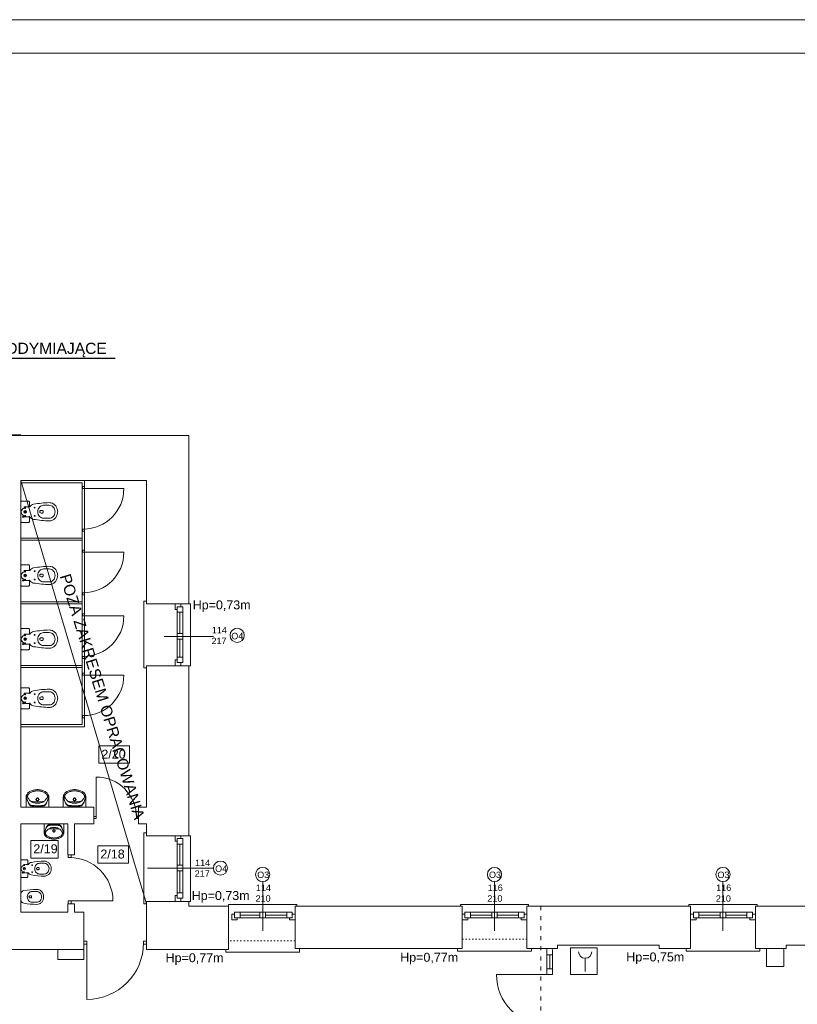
# Model space of a CAD drawing. Header units: centimetres. Extents: x 74437 to 92332, y -37016 to -3432.
# Tile 49 of 68: x 78705 to 80097, y -13359 to -11596. Entities that reach past the tile are written whole.
import ezdxf

# ---------------------------------------------------------------- set-up
doc = ezdxf.new("R2010")
doc.units = ezdxf.units.CM
doc.header["$LTSCALE"] = 0.02
doc.linetypes.add('ACAD_ISO03W100', pattern=[30, 12, -18])
doc.linetypes.add('HIDDEN', pattern=[9.525, 6.35, -3.175])
doc.layers.get('0').update_dxf_attribs({"color": 8, "lineweight": 13})
doc.layers.add('_pk_opis legenda', color=7, linetype='Continuous')
for name, color, linetype, lineweight in [('_pk_tabelka', 7, 'Continuous', 15), ('ei30', 8, 'Continuous', 13), ('Linia SSP', 7, 'Continuous', 35), ('LINIE PRZEKROJOWE', 8, 'Continuous', 13), ('OPISY', 8, 'Continuous', 13), ('stolarka', 8, 'Continuous', 13), ('STREFY POZ', 8, 'Continuous', 13), ('WIDOK', 8, 'Continuous', 13), ('WYPOSAZENIE', 8, 'Continuous', 13)]:
    doc.layers.add(name, color=color, linetype=linetype, lineweight=lineweight)
doc.styles.get("Standard").update_dxf_attribs({"font": 'arial.ttf', "height": 12})

# ---------------------------------------------------------------- blocks, each defined once
blk = doc.blocks.new('*U3')
at = {"layer": 'stolarka', "transparency": 33554684}
blk.add_lwpolyline([(5, 0), (5, 95)], dxfattribs=at)
for points in [[(0, 2.5), (0, -2.5), (5, -2.5), (5, 2.5)], [(100, -2.5), (105, -2.5), (105, 2.5), (100, 2.5)]]:
    blk.add_lwpolyline(points, close=True, dxfattribs=at)
blk.add_arc((5, 0), 95, 0, 90, dxfattribs=at)
blk = doc.blocks.new('*U6')
at = {"layer": 'stolarka', "transparency": 33554684}
blk.add_lwpolyline([(5, 0), (5, 75)], dxfattribs=at)
for points in [[(0, 2.5), (0, -2.5), (5, -2.5), (5, 2.5)], [(80, -2.5), (85, -2.5), (85, 2.5), (80, 2.5)]]:
    blk.add_lwpolyline(points, close=True, dxfattribs=at)
blk.add_arc((5, 0), 75, 0, 90, dxfattribs=at)

msp = doc.modelspace()

# ---------------------------------------------------------------- linework, layer by layer
for points in [[(78707, -12421.2), (78821, -12421.2), (78821, -12862.2), (78707, -12862.2)], [(78707, -12425.2), (78817, -12425.2), (78817, -12858.2), (78707, -12858.2)], [(78707, -12524.2), (78817, -12524.2)], [(78707, -12528.2), (78817, -12528.2)], [(78707, -12638.2), (78817, -12638.2)], [(78932, -12642.2), (78932, -12637.2), (78927, -12637.2), (78927, -12756.6), (78927, -12756.6), (78932, -12756.6)], [(78707, -12642.2), (78817, -12642.2)], [(79008, -12642.2), (79011, -12642.2), (79011, -12753.2), (79008, -12753.2)], [(78707, -12752.2), (78817, -12752.2)], [(78707, -12756.2), (78817, -12756.2)], [(78932, -13057.2), (78932, -13052.2), (78927, -13052.2), (78927, -13179.2), (78927, -13178.9), (78932, -13178.9)], [(79008, -13057.2), (79011, -13057.2), (79011, -13175.2), (79008, -13175.2)], [(79079, -13183.2), (79079, -13180.2), (79201, -13180.2), (79201, -13183.2)], [(79494, -13183.2), (79494, -13180.2), (79616, -13180.2), (79616, -13183.2)], [(79903, -13183.2), (79903, -13180.2), (80025, -13180.2), (80025, -13183.2)], [(79079, -13260.8), (79074, -13260.8), (79074, -13265.8), (79201, -13265.8), (79206, -13265.8), (79206, -13259.2)], [(79494, -13259.2), (79489, -13259.2), (79489, -13264.2), (79616, -13264.2), (79621, -13264.2), (79621, -13259.2)], [(79658.8, -13260.8), (79658.8, -13270.8), (79648.8, -13270.8), (79648.8, -13259.2), (79658.8, -13259.2)], [(79648.8, -13260.8), (79648.8, -13305.6)], [(79653.8, -13270.8), (79653.8, -13295.6)], [(79658.8, -13260.8), (79658.8, -13305.6)], [(79903, -13259.2), (79898, -13259.2), (79898, -13264.2), (80025, -13264.2), (80030, -13264.2), (80030, -13259.2)], [(79658.8, -13295.6), (79658.8, -13305.6), (79648.8, -13305.6), (79648.8, -13295.6), (79658.8, -13295.6)]]:
    msp.add_lwpolyline(points)
for points in [[(78820, -13260.8), (78820, -13278.8), (78773, -13278.8), (78773, -13260.8)], [(80041.8, -13259.2), (80072.9, -13259.2), (80072.9, -13291.1), (80041.8, -13291.1)]]:
    msp.add_lwpolyline(points, close=True)
msp.add_lwpolyline([(79648.8, -13305.6), (79558.8, -13305.6, 0.422707), (79648.9, -13395.6, 1)], format="xyb")
at = {"layer": '_pk_opis legenda'}
msp.add_line((78553.3, -12202.3), (78875.8, -12202.3), dxfattribs=at)
at = {"layer": '_pk_opis legenda', "lineweight": 9}
msp.add_line((78707, -12421.2), (78932, -13178.9), dxfattribs=at)
at = {"layer": '_pk_tabelka', "color": 7, "ltscale": 3}
for p, q in [((82863.7, -11596), (74453.7, -11596)), ((82803.7, -11656), (74703.7, -11656))]:
    msp.add_line(p, q, dxfattribs=at)
at = {"layer": 'Linia SSP', "lineweight": 5}
msp.add_line((79717.4, -13276.7), (79717.4, -13300.1), dxfattribs=at)
msp.add_lwpolyline([(79691.3, -13258.2), (79739, -13258.2), (79739, -13305.9), (79691.3, -13305.9)], close=True, dxfattribs=at)
msp.add_arc((79717.4, -13265), 11.7, 180, 0, dxfattribs=at)
at = {"layer": 'LINIE PRZEKROJOWE'}
for points in [[(78540, -12340.8), (79008, -12340.8), (79008, -12642.2)], [(78570, -12339.2), (78707, -12339.2), (78707, -12339.2)], [(78932, -12421.2), (78707, -12421.2), (78707, -13006.2)], [(78932, -12642.2), (78932, -12421.2)], [(79008, -12416.8), (79008, -12642.2)], [(78932, -12642.2), (79008, -12642.2)], [(78932, -13006.2), (78932, -12753.2), (79008, -12753.2)], [(79008, -12753.2), (79008, -13057.2)], [(79008, -12753.2), (79008, -13057.2)], [(78838, -13006.2), (78828, -13006.2), (78707, -13006.2)], [(78707, -13006.2), (78838, -13006.2), (78838, -13036.2)], [(78932, -13006.2), (78918, -13006.2)], [(78932, -13006.2), (78918, -13006.2), (78918, -13036.2)], [(78791, -13036.2), (78707, -13036.2)], [(78707, -13036.2), (78707, -13194.2)], [(78791, -13091.2), (78791, -13036.2)], [(78803, -13091.2), (78803, -13036.2)], [(78838, -13036.2), (78828, -13036.2), (78803, -13036.2)], [(78932, -13036.2), (78918, -13036.2)], [(78932, -13057.2), (78932, -13036.2)], [(78932, -13036.2), (78932, -13057.2), (79008, -13057.2)], [(78791, -13091.2), (78803, -13091.2)], [(78791, -13194.2), (78791, -13179.2)], [(78803, -13194.2), (78803, -13179.2), (78791, -13179.2)], [(78803, -13194.2), (78803, -13179.2)], [(78932, -13175.2), (79008, -13175.2)], [(78932, -13184.8), (78932, -13175.3)], [(78932, -13260.8), (79079, -13260.8), (79079, -13183.2)], [(78932, -13260.8), (78932, -13184.8)], [(79008, -13175.2), (79008, -13183.2)], [(79008, -13175.2), (79008, -13183.2)], [(79008, -13183.2), (79079, -13183.2)], [(79198, -13259.2), (79198, -13183.2)], [(79198, -13259.2), (79497, -13259.2), (79497, -13183.2)], [(79198, -13183.2), (79497, -13183.2)], [(79613, -13259.2), (79613, -13183.2)], [(79613, -13183.2), (79906, -13183.2)], [(79850, -13253.2), (79850, -13259.2), (79906, -13259.2), (79906, -13183.2)], [(80022, -13259.2), (80022, -13183.2)], [(80022, -13183.2), (80319, -13183.2)], [(78306, -13260.8), (78820, -13260.8), (78820, -13194.2)], [(78791, -13194.2), (78707, -13194.2)], [(78717, -13194.2), (78791, -13194.2)], [(78820, -13194.2), (78803, -13194.2)], [(78803, -13194.2), (78820, -13194.2)], [(79613, -13259.2), (79668, -13259.2), (79668, -13253.2), (79850, -13253.2), (79850, -13259.2)], [(80022, -13259.2), (80077, -13259.2), (80077, -13253.2), (80260, -13253.2), (80260, -13253.2)]]:
    msp.add_lwpolyline(points, dxfattribs=at)
at = {"layer": 'OPISY'}
for points in [[(79051.7, -12700.2), (78963.6, -12700.2)], [(79051.7, -13115.2), (78933.7, -13115.2)], [(79140, -13139.4), (79140, -13227.5)], [(79555, -13139.4), (79555, -13227.5)], [(79964, -13139.4), (79964, -13227.5)]]:
    msp.add_lwpolyline(points, dxfattribs=at)
for points in [[(78846.8, -12896.3), (78901.8, -12896.3), (78901.8, -12927.6), (78846.8, -12927.6)], [(78725, -13065.9), (78773.6, -13065.9), (78773.6, -13097.2), (78725, -13097.2)], [(78845, -13075.2), (78900, -13075.2), (78900, -13106.5), (78845, -13106.5)]]:
    msp.add_lwpolyline(points, close=True, dxfattribs=at)
for centre in [(79094.4, -12698.5), (79064.4, -13115.2), (79140, -13126.7), (79555, -13126.7), (79964, -13126.7)]:
    msp.add_circle(centre, 12.7, dxfattribs=at)
at = {"layer": 'stolarka'}
for points in [[(78987, -12652.2), (78983.3, -12652.2), (78983.3, -12642.2), (78993.3, -12642.2), (78993.3, -12647.2)], [(78987, -12647.2), (78987, -12747.2)], [(78992, -12657.2), (78992, -12695.2)], [(78997, -12647.2), (78997, -12747.2)], [(78992, -12705.2), (78992, -12737.2)], [(78993.3, -12747.2), (78993.3, -12753.2), (78983.3, -12753.2), (78983.3, -12742.2), (78987, -12742.2)], [(78987, -13067.2), (78983.3, -13067.2), (78983.3, -13057.2), (78993.3, -13057.2), (78993.3, -13062.2)], [(78987, -13062.2), (78987, -13166.2)], [(78997, -13062.2), (78997, -13166.2)], [(78992, -13072.2), (78992, -13110.2)], [(78992, -13120.2), (78992, -13159.2)], [(78993.3, -13169.2), (78993.3, -13175.2), (78983.3, -13175.2), (78983.3, -13164.2), (78987, -13164.2)], [(79094.5, -13204.2), (79094.5, -13207.8), (79084.5, -13207.8), (79084.5, -13197.8), (79089.5, -13197.8)], [(79089.5, -13194.2), (79191, -13194.2)], [(79089.5, -13204.2), (79193, -13204.2)], [(79099.5, -13199.2), (79135, -13199.2)], [(79145, -13199.2), (79183, -13199.2)], [(79193, -13197.8), (79198, -13197.8), (79198, -13207.8), (79188, -13207.8), (79188, -13204.2)], [(79507, -13204.2), (79507, -13207.8), (79497, -13207.8), (79497, -13197.8), (79502, -13197.8)], [(79502, -13194.2), (79606, -13194.2)], [(79502, -13204.2), (79608, -13204.2)], [(79512, -13199.2), (79550, -13199.2)], [(79560, -13199.2), (79598, -13199.2)], [(79608, -13197.8), (79613, -13197.8), (79613, -13207.8), (79603, -13207.8), (79603, -13204.2)], [(79916, -13204.2), (79916, -13207.8), (79906, -13207.8), (79906, -13197.8), (79911, -13197.8)], [(79911, -13194.2), (80015, -13194.2)], [(79911, -13204.2), (80017, -13204.2)], [(79921, -13199.2), (79959, -13199.2)], [(79969, -13199.2), (80007, -13199.2)], [(80017, -13197.8), (80022, -13197.8), (80022, -13207.8), (80012, -13207.8), (80012, -13204.2)]]:
    msp.add_lwpolyline(points, dxfattribs=at)
for points in [[(78997, -12647.2), (78997, -12657.2), (78987, -12657.2), (78987, -12647.2)], [(78997, -12695.2), (78997, -12705.2), (78987, -12705.2), (78987, -12695.2)], [(78997, -12737.2), (78997, -12747.2), (78987, -12747.2), (78987, -12737.2)], [(78997, -13062.2), (78997, -13072.2), (78987, -13072.2), (78987, -13062.2)], [(78997, -13110.2), (78997, -13120.2), (78987, -13120.2), (78987, -13110.2)], [(78997, -13159.2), (78997, -13169.2), (78987, -13169.2), (78987, -13159.2)], [(79089.5, -13194.2), (79099.5, -13194.2), (79099.5, -13204.2), (79089.5, -13204.2)], [(79135, -13194.2), (79145, -13194.2), (79145, -13204.2), (79135, -13204.2)], [(79183, -13194.2), (79193, -13194.2), (79193, -13204.2), (79183, -13204.2)], [(79502, -13194.2), (79512, -13194.2), (79512, -13204.2), (79502, -13204.2)], [(79550, -13194.2), (79560, -13194.2), (79560, -13204.2), (79550, -13204.2)], [(79598, -13194.2), (79608, -13194.2), (79608, -13204.2), (79598, -13204.2)], [(79911, -13194.2), (79921, -13194.2), (79921, -13204.2), (79911, -13204.2)], [(79959, -13194.2), (79969, -13194.2), (79969, -13204.2), (79959, -13204.2)], [(80007, -13194.2), (80017, -13194.2), (80017, -13204.2), (80007, -13204.2)]]:
    msp.add_lwpolyline(points, close=True, dxfattribs=at)
at = {"layer": 'STREFY POZ', "linetype": 'ACAD_ISO03W100', "ltscale": 30}
msp.add_lwpolyline([(79637.8, -13183.2), (79637.8, -13526.1), (79965.5, -13526.1), (79965.5, -14305.3)], dxfattribs=at)
at = {"layer": 'WIDOK'}
for p, q in [((78713.1, -12469), (78713.1, -12470.4)), ((78722.4, -12468.1), (78714, -12468.1)), ((78743.3, -12474.8), (78745.8, -12474.8)), ((78743.3, -12479.5), (78745.8, -12479.5)), ((78746.8, -12475.7), (78746.8, -12477.1)), ((78746.8, -12478.6), (78746.8, -12477.1)), ((78758, -12465.4), (78747.7, -12465.4)), ((78713.1, -12484.4), (78713.1, -12485.3)), ((78722.4, -12486.2), (78714, -12486.2)), ((78758, -12488.8), (78747.7, -12488.8)), ((78713.1, -12583), (78713.1, -12584.4)), ((78722.4, -12582.1), (78714, -12582.1)), ((78758, -12579.4), (78747.7, -12579.4)), ((78713.1, -12598.4), (78713.1, -12599.3)), ((78722.4, -12600.2), (78714, -12600.2)), ((78743.3, -12588.8), (78745.8, -12588.8)), ((78743.3, -12593.5), (78745.8, -12593.5)), ((78746.8, -12589.7), (78746.8, -12591.1)), ((78746.8, -12592.6), (78746.8, -12591.1)), ((78758, -12602.8), (78747.7, -12602.8)), ((78758, -12693.4), (78747.7, -12693.4)), ((78713.1, -12697), (78713.1, -12698.4)), ((78722.4, -12696.1), (78714, -12696.1)), ((78743.3, -12702.8), (78745.8, -12702.8)), ((78743.3, -12707.5), (78745.8, -12707.5)), ((78746.8, -12703.7), (78746.8, -12705.1)), ((78746.8, -12706.6), (78746.8, -12705.1)), ((78713.1, -12712.4), (78713.1, -12713.3)), ((78722.4, -12714.2), (78714, -12714.2)), ((78758, -12716.8), (78747.7, -12716.8)), ((78758, -12799.4), (78747.7, -12799.4)), ((78713.1, -12803), (78713.1, -12804.4)), ((78722.4, -12802.1), (78714, -12802.1)), ((78743.3, -12808.8), (78745.8, -12808.8)), ((78743.3, -12813.5), (78745.8, -12813.5)), ((78746.8, -12809.7), (78746.8, -12811.1)), ((78746.8, -12812.6), (78746.8, -12811.1)), ((78713.1, -12818.4), (78713.1, -12819.3)), ((78722.4, -12820.2), (78714, -12820.2)), ((78758, -12822.8), (78747.7, -12822.8)), ((78716.6, -13006.2), (78716.6, -12988.6)), ((78733.4, -12992.1), (78735.6, -12992.1)), ((78736.8, -12990.8), (78736.8, -12988.6)), ((78736.8, -12995.6), (78736.8, -12993.4)), ((78738.1, -12992.1), (78740.2, -12992.1)), ((78757.1, -13006.2), (78757.1, -12988.6)), ((78783, -13006.2), (78783, -12988.6)), ((78799.9, -12992.1), (78802, -12992.1)), ((78803.3, -12990.8), (78803.3, -12988.6)), ((78803.3, -12995.6), (78803.3, -12993.4)), ((78804.5, -12992.1), (78806.7, -12992.1)), ((78823.5, -13006.2), (78823.5, -12988.6)), ((78748.9, -13036.2), (78748.9, -13051.3)), ((78766.4, -13045.3), (78766.4, -13047.2)), ((78783.9, -13036.2), (78783.9, -13051.3)), ((78765.3, -13048.3), (78763.4, -13048.3)), ((78766.4, -13049.4), (78766.4, -13051.3)), ((78769.3, -13048.3), (78767.5, -13048.3)), ((78736.9, -13114.3), (78739, -13114.3)), ((78739.8, -13115), (78739.8, -13116.2)), ((78739.8, -13117.4), (78739.8, -13116.2)), ((78749.1, -13106.6), (78740.6, -13106.6)), ((78736.9, -13118.1), (78739, -13118.1)), ((78749.1, -13125.9), (78740.6, -13125.9)), ((78723.4, -13164.8), (78725.6, -13164.8)), ((78723.5, -13168.7), (78725.6, -13168.7)), ((78726.3, -13165.6), (78726.3, -13166.8)), ((78726.3, -13167.9), (78726.3, -13166.8)), ((78735.6, -13157.1), (78727.1, -13157.1)), ((78735.6, -13176.4), (78727.1, -13176.4))]:
    msp.add_line(p, q, dxfattribs=at)
at = {"layer": 'WIDOK', "linetype": 'HIDDEN'}
for p, q in [((78712, -13109.5), (78712, -13110.6)), ((78719.7, -13108.7), (78712.8, -13108.7)), ((78712, -13122.2), (78712, -13122.9)), ((78719.7, -13123.7), (78712.8, -13123.7))]:
    msp.add_line(p, q, dxfattribs=at)
at = {"layer": 'WIDOK'}
for points in [[(78708.9, -12496.1, -0.414214), (78707, -12494.2), (78707, -12460.1, -0.414214), (78708.9, -12458.2), (78720.6, -12458.2, -0.414214), (78722.4, -12460.1), (78722.4, -12468.1, 0.787207), (78723.3, -12468.3, -0.243605), (78729.9, -12463.6, -0.036424), (78758, -12460.8, -0.106749), (78763.7, -12462, -0.101537), (78768.6, -12465.6, -0.094942), (78771.8, -12470.8, -0.090753), (78773, -12477.1, -0.090753), (78771.8, -12483.5, -0.094942), (78768.6, -12488.7, -0.101537), (78763.7, -12492.3, -0.106749), (78758, -12493.5, -0.036424), (78729.9, -12490.7, -0.243605), (78723.3, -12486, 0.787207), (78722.4, -12486.2), (78722.4, -12494.2, -0.414214), (78720.6, -12496.1)], [(78708.9, -12610.1, -0.414214), (78707, -12608.2), (78707, -12574.1, -0.414214), (78708.9, -12572.2), (78720.6, -12572.2, -0.414214), (78722.4, -12574.1), (78722.4, -12582.1, 0.787207), (78723.3, -12582.3, -0.243605), (78729.9, -12577.6, -0.036424), (78758, -12574.8, -0.106749), (78763.7, -12576, -0.101537), (78768.6, -12579.6, -0.094942), (78771.8, -12584.8, -0.090753), (78773, -12591.1, -0.090753), (78771.8, -12597.5, -0.094942), (78768.6, -12602.7, -0.101537), (78763.7, -12606.3, -0.106749), (78758, -12607.5, -0.036424), (78729.9, -12604.7, -0.243605), (78723.3, -12600, 0.787207), (78722.4, -12600.2), (78722.4, -12608.2, -0.414214), (78720.6, -12610.1)], [(78708.9, -12724.1, -0.414214), (78707, -12722.2), (78707, -12688.1, -0.414214), (78708.9, -12686.2), (78720.6, -12686.2, -0.414214), (78722.4, -12688.1), (78722.4, -12696.1, 0.787207), (78723.3, -12696.3, -0.243605), (78729.9, -12691.6, -0.036424), (78758, -12688.8, -0.106749), (78763.7, -12690, -0.101537), (78768.6, -12693.6, -0.094942), (78771.8, -12698.8, -0.090753), (78773, -12705.1, -0.090753), (78771.8, -12711.5, -0.094942), (78768.6, -12716.7, -0.101537), (78763.7, -12720.3, -0.106749), (78758, -12721.5, -0.036424), (78729.9, -12718.7, -0.243605), (78723.3, -12714, 0.787207), (78722.4, -12714.2), (78722.4, -12722.2, -0.414214), (78720.6, -12724.1)], [(78708.9, -12830.1, -0.414214), (78707, -12828.2), (78707, -12794.1, -0.414214), (78708.9, -12792.2), (78720.6, -12792.2, -0.414214), (78722.4, -12794.1), (78722.4, -12802.1, 0.787207), (78723.3, -12802.3, -0.243605), (78729.9, -12797.6, -0.036424), (78758, -12794.8, -0.106749), (78763.7, -12796, -0.101537), (78768.6, -12799.6, -0.094942), (78771.8, -12804.8, -0.090753), (78773, -12811.1, -0.090753), (78771.8, -12817.5, -0.094942), (78768.6, -12822.7, -0.101537), (78763.7, -12826.3, -0.106749), (78758, -12827.5, -0.036424), (78729.9, -12824.7, -0.243605), (78723.3, -12820, 0.787207), (78722.4, -12820.2), (78722.4, -12828.2, -0.414214), (78720.6, -12830.1)], [(78708.5, -13131.8, -0.414214), (78707, -13130.3), (78707, -13102.1, -0.414214), (78708.5, -13100.6), (78718.2, -13100.6, -0.414214), (78719.7, -13102.1), (78719.7, -13108.7, 0.787207), (78720.4, -13108.9, -0.243605), (78725.9, -13105, -0.036424), (78749.1, -13102.7, -0.106749), (78753.7, -13103.7, -0.101537), (78757.8, -13106.7, -0.094942), (78760.5, -13111, -0.090753), (78761.4, -13116.2, -0.090753), (78760.5, -13121.4, -0.094942), (78757.8, -13125.8, -0.101537), (78753.7, -13128.7, -0.106749), (78749.1, -13129.7, -0.036424), (78725.9, -13127.4, -0.243605), (78720.4, -13123.5, 0.787207), (78719.7, -13123.7), (78719.7, -13130.3, -0.414214), (78718.2, -13131.8)]]:
    msp.add_lwpolyline(points, format="xyb", close=True, dxfattribs=at)
for points in [[(78747.7, -12488.8, -0.106749), (78744, -12488, -0.101537), (78740.6, -12485.6, -0.094942), (78738.3, -12481.8, -0.090753), (78737.4, -12477.1, -0.090753), (78738.3, -12472.5, -0.094942), (78740.6, -12468.7, -0.101537), (78744, -12466.3, -0.106749), (78747.7, -12465.4, -0.106749)], [(78758, -12488.8, 0.106749), (78761.7, -12488, 0.101537), (78765.1, -12485.6, 0.094942), (78767.4, -12481.8, 0.090753), (78768.3, -12477.1, 0.090753), (78767.4, -12472.5, 0.094942), (78765.1, -12468.7, 0.101537), (78761.7, -12466.3, 0.106749), (78758, -12465.4, 0.106749)], [(78747.7, -12602.8, -0.106749), (78744, -12602, -0.101537), (78740.6, -12599.6, -0.094942), (78738.3, -12595.8, -0.090753), (78737.4, -12591.1, -0.090753), (78738.3, -12586.5, -0.094942), (78740.6, -12582.7, -0.101537), (78744, -12580.3, -0.106749), (78747.7, -12579.4, -0.106749)], [(78758, -12602.8, 0.106749), (78761.7, -12602, 0.101537), (78765.1, -12599.6, 0.094942), (78767.4, -12595.8, 0.090753), (78768.3, -12591.1, 0.090753), (78767.4, -12586.5, 0.094942), (78765.1, -12582.7, 0.101537), (78761.7, -12580.3, 0.106749), (78758, -12579.4, 0.106749)], [(78747.7, -12716.8, -0.106749), (78744, -12716, -0.101537), (78740.6, -12713.6, -0.094942), (78738.3, -12709.8, -0.090753), (78737.4, -12705.1, -0.090753), (78738.3, -12700.5, -0.094942), (78740.6, -12696.7, -0.101537), (78744, -12694.3, -0.106749), (78747.7, -12693.4, -0.106749)], [(78758, -12716.8, 0.106749), (78761.7, -12716, 0.101537), (78765.1, -12713.6, 0.094942), (78767.4, -12709.8, 0.090753), (78768.3, -12705.1, 0.090753), (78767.4, -12700.5, 0.094942), (78765.1, -12696.7, 0.101537), (78761.7, -12694.3, 0.106749), (78758, -12693.4, 0.106749)], [(78747.7, -12822.8, -0.106749), (78744, -12822, -0.101537), (78740.6, -12819.6, -0.094942), (78738.3, -12815.8, -0.090753), (78737.4, -12811.1, -0.090753), (78738.3, -12806.5, -0.094942), (78740.6, -12802.7, -0.101537), (78744, -12800.3, -0.106749), (78747.7, -12799.4, -0.106749)], [(78758, -12822.8, 0.106749), (78761.7, -12822, 0.101537), (78765.1, -12819.6, 0.094942), (78767.4, -12815.8, 0.090753), (78768.3, -12811.1, 0.090753), (78767.4, -12806.5, 0.094942), (78765.1, -12802.7, 0.101537), (78761.7, -12800.3, 0.106749), (78758, -12799.4, 0.106749)], [(78740.6, -13125.9, -0.106749), (78737.5, -13125.2, -0.101537), (78734.7, -13123.2, -0.094942), (78732.8, -13120.1, -0.090753), (78732.1, -13116.2, -0.090753), (78732.8, -13112.3, -0.094942), (78734.7, -13109.3, -0.101537), (78737.5, -13107.2, -0.106749), (78740.6, -13106.6, -0.106749)], [(78749.1, -13125.9, 0.106749), (78752.1, -13125.2, 0.101537), (78754.9, -13123.2, 0.094942), (78756.8, -13120.1, 0.090753), (78757.6, -13116.2, 0.090753), (78756.8, -13112.3, 0.094942), (78754.9, -13109.3, 0.101537), (78752.1, -13107.2, 0.106749), (78749.1, -13106.6, 0.106749)], [(78707, -13159.5, -0.243605), (78712.4, -13155.6, -0.036424), (78735.6, -13153.3, -0.106749), (78740.3, -13154.3, -0.101537), (78744.3, -13157.2, -0.094942), (78747, -13161.5, -0.090753), (78747.9, -13166.8, -0.090753), (78747, -13172, -0.094942), (78744.3, -13176.3, -0.101537), (78740.3, -13179.3, -0.106749), (78735.6, -13180.3, -0.036424), (78712.4, -13178, -0.243605), (78707, -13174.1)], [(78727.1, -13176.4, -0.106749), (78724, -13175.8, -0.101537), (78721.2, -13173.7, -0.094942), (78719.3, -13170.6, -0.090753), (78718.6, -13166.8, -0.090753), (78719.3, -13162.9, -0.094942), (78721.2, -13159.8, -0.101537), (78724, -13157.8, -0.106749), (78727.1, -13157.1, -0.106749)], [(78735.6, -13176.4, 0.106749), (78738.7, -13175.8, 0.101537), (78741.5, -13173.7, 0.094942), (78743.4, -13170.6, 0.090753), (78744.1, -13166.8, 0.090753), (78743.4, -13162.9, 0.094942), (78741.5, -13159.8, 0.101537), (78738.7, -13157.8, 0.106749), (78735.6, -13157.1, 0.106749)]]:
    msp.add_lwpolyline(points, format="xyb", dxfattribs=at)
for points in [[(78735.4, -12974.7), (78733.8, -12974.9), (78732.2, -12975.1), (78730.7, -12975.4), (78729.1, -12975.8), (78727.6, -12976.3), (78726.1, -12976.8), (78724.6, -12977.4), (78723.1, -12978.1)], [(78735.4, -12974.7), (78738.2, -12974.7)], [(78750.5, -12978.1), (78749.1, -12977.4), (78747.6, -12976.8), (78746.1, -12976.3), (78744.6, -12975.8), (78743, -12975.4), (78741.4, -12975.1), (78739.8, -12974.9), (78738.2, -12974.7)], [(78801.9, -12974.7), (78800.3, -12974.9), (78798.7, -12975.1), (78797.1, -12975.4), (78795.6, -12975.8), (78794, -12976.3), (78792.5, -12976.8), (78791, -12977.4), (78789.6, -12978.1)], [(78801.9, -12974.7), (78804.7, -12974.7)], [(78817, -12978.1), (78815.5, -12977.4), (78814.1, -12976.8), (78812.6, -12976.3), (78811, -12975.8), (78809.5, -12975.4), (78807.9, -12975.1), (78806.3, -12974.9), (78804.7, -12974.7)], [(78720.4, -12979.9), (78719.5, -12980.7), (78718.7, -12981.7), (78718.1, -12982.7), (78717.5, -12983.8), (78717.1, -12984.9), (78716.8, -12986.1), (78716.6, -12987.4), (78716.6, -12988.6)], [(78717.6, -12985.9), (78717.7, -12988.2), (78717.9, -12990.4), (78718.4, -12992.7), (78719, -12994.9), (78719.9, -12997), (78720.9, -12999.1), (78722, -13001), (78723.4, -13002.8)], [(78717.6, -12985.9), (78717.7, -12988), (78718, -12990.2), (78718.4, -12992.3), (78719, -12994.3), (78719.9, -12996.3), (78720.9, -12998.2), (78722, -13000), (78723.3, -13001.7)], [(78721.2, -12982.4), (78720.7, -12982.9), (78720.2, -12983.4), (78719.8, -12984), (78719.5, -12984.7), (78719.3, -12985.4), (78719.1, -12986.1), (78719.1, -12986.8), (78719.1, -12987.5)], [(78719.1, -12987.5), (78719.6, -12988.8), (78720.3, -12990.1), (78721.1, -12991.3), (78721.9, -12992.5), (78722.8, -12993.5), (78723.8, -12994.5), (78724.9, -12995.4), (78726.1, -12996.3)], [(78723.1, -12978.1), (78722.8, -12978.3), (78722.4, -12978.5), (78722.1, -12978.7), (78721.7, -12979), (78721.4, -12979.2), (78721.1, -12979.4), (78720.7, -12979.7), (78720.4, -12979.9)], [(78731.3, -12977.6), (78729.9, -12977.9), (78728.5, -12978.3), (78727.2, -12978.8), (78725.9, -12979.3), (78724.7, -12980), (78723.4, -12980.7), (78722.3, -12981.5), (78721.2, -12982.4)], [(78742.4, -12977.6), (78741, -12977.3), (78739.6, -12977.1), (78738.2, -12977), (78736.8, -12977), (78735.4, -12977), (78734, -12977.1), (78732.6, -12977.3), (78731.3, -12977.6)], [(78752.5, -12982.4), (78751.4, -12981.5), (78750.2, -12980.7), (78749, -12980), (78747.7, -12979.3), (78746.5, -12978.8), (78745.1, -12978.3), (78743.8, -12977.9), (78742.4, -12977.6)], [(78747.6, -12996.3), (78748.7, -12995.4), (78749.8, -12994.5), (78750.8, -12993.5), (78751.8, -12992.5), (78752.6, -12991.3), (78753.4, -12990.1), (78754, -12988.8), (78754.6, -12987.5)], [(78750.3, -13001.7), (78751.6, -13000), (78752.8, -12998.2), (78753.8, -12996.3), (78754.6, -12994.4), (78755.2, -12992.3), (78755.7, -12990.2), (78756, -12988.1), (78756, -12985.9)], [(78750.3, -13002.9), (78751.6, -13001), (78752.8, -12999.1), (78753.8, -12997), (78754.6, -12994.9), (78755.3, -12992.7), (78755.7, -12990.5), (78756, -12988.2), (78756, -12985.9)], [(78753.2, -12979.9), (78752.9, -12979.7), (78752.6, -12979.4), (78752.3, -12979.2), (78751.9, -12979), (78751.6, -12978.7), (78751.2, -12978.5), (78750.9, -12978.3), (78750.5, -12978.1)], [(78754.6, -12987.5), (78754.6, -12986.8), (78754.5, -12986.1), (78754.4, -12985.4), (78754.1, -12984.7), (78753.8, -12984), (78753.4, -12983.4), (78753, -12982.9), (78752.5, -12982.4)], [(78757.1, -12988.6), (78757.1, -12987.4), (78756.9, -12986.1), (78756.6, -12984.9), (78756.2, -12983.8), (78755.6, -12982.7), (78754.9, -12981.7), (78754.1, -12980.7), (78753.2, -12979.9)], [(78786.9, -12979.9), (78786, -12980.7), (78785.2, -12981.7), (78784.5, -12982.7), (78783.9, -12983.8), (78783.5, -12984.9), (78783.2, -12986.1), (78783.1, -12987.4), (78783, -12988.6)], [(78784.1, -12985.9), (78784.1, -12988.2), (78784.4, -12990.4), (78784.8, -12992.7), (78785.5, -12994.9), (78786.3, -12997), (78787.3, -12999.1), (78788.5, -13001), (78789.8, -13002.8)], [(78784.1, -12985.9), (78784.2, -12988), (78784.4, -12990.2), (78784.9, -12992.3), (78785.5, -12994.3), (78786.3, -12996.3), (78787.3, -12998.2), (78788.5, -13000), (78789.8, -13001.7)], [(78787.6, -12982.4), (78787.1, -12982.9), (78786.7, -12983.4), (78786.3, -12984), (78786, -12984.7), (78785.7, -12985.4), (78785.6, -12986.1), (78785.5, -12986.8), (78785.5, -12987.5)], [(78785.5, -12987.5), (78786.1, -12988.8), (78786.8, -12990.1), (78787.5, -12991.3), (78788.4, -12992.5), (78789.3, -12993.5), (78790.3, -12994.5), (78791.4, -12995.4), (78792.5, -12996.3)], [(78789.6, -12978.1), (78789.2, -12978.3), (78788.9, -12978.5), (78788.5, -12978.7), (78788.2, -12979), (78787.8, -12979.2), (78787.5, -12979.4), (78787.2, -12979.7), (78786.9, -12979.9)], [(78797.7, -12977.6), (78796.3, -12977.9), (78795, -12978.3), (78793.7, -12978.8), (78792.4, -12979.3), (78791.1, -12980), (78789.9, -12980.7), (78788.7, -12981.5), (78787.6, -12982.4)], [(78808.9, -12977.6), (78807.5, -12977.3), (78806.1, -12977.1), (78804.7, -12977), (78803.3, -12977), (78801.9, -12977), (78800.5, -12977.1), (78799.1, -12977.3), (78797.7, -12977.6)], [(78819, -12982.4), (78817.8, -12981.5), (78816.7, -12980.7), (78815.5, -12980), (78814.2, -12979.3), (78812.9, -12978.8), (78811.6, -12978.3), (78810.2, -12977.9), (78808.9, -12977.6)], [(78814, -12996.3), (78815.2, -12995.4), (78816.3, -12994.5), (78817.3, -12993.5), (78818.2, -12992.5), (78819.1, -12991.3), (78819.8, -12990.1), (78820.5, -12988.8), (78821, -12987.5)], [(78816.7, -13002.9), (78818.1, -13001), (78819.2, -12999.1), (78820.3, -12997), (78821.1, -12994.9), (78821.7, -12992.7), (78822.2, -12990.5), (78822.4, -12988.2), (78822.5, -12985.9)], [(78816.8, -13001.7), (78818.1, -13000), (78819.2, -12998.2), (78820.2, -12996.3), (78821.1, -12994.4), (78821.7, -12992.3), (78822.2, -12990.2), (78822.4, -12988.1), (78822.5, -12985.9)], [(78819.7, -12979.9), (78819.4, -12979.7), (78819.1, -12979.4), (78818.7, -12979.2), (78818.4, -12979), (78818.1, -12978.7), (78817.7, -12978.5), (78817.4, -12978.3), (78817, -12978.1)], [(78821, -12987.5), (78821.1, -12986.8), (78821, -12986.1), (78820.8, -12985.4), (78820.6, -12984.7), (78820.3, -12984), (78819.9, -12983.4), (78819.5, -12982.9), (78819, -12982.4)], [(78823.5, -12988.6), (78823.5, -12987.4), (78823.4, -12986.1), (78823.1, -12984.9), (78822.6, -12983.8), (78822.1, -12982.7), (78821.4, -12981.7), (78820.6, -12980.7), (78819.7, -12979.9)], [(78723.3, -13001.7), (78723.6, -13001.9), (78723.8, -13002.1), (78724, -13002.3), (78724.3, -13002.5), (78724.5, -13002.6), (78724.8, -13002.7), (78725.1, -13002.8), (78725.4, -13002.8)], [(78723.4, -13002.8), (78723.6, -13003.1), (78723.8, -13003.3), (78724, -13003.4), (78724.2, -13003.6), (78724.5, -13003.7), (78724.7, -13003.9), (78725, -13004), (78725.2, -13004)], [(78725.2, -13004), (78726.7, -13004.3), (78728.1, -13004.6), (78729.5, -13004.8), (78731, -13005), (78732.5, -13005.2), (78733.9, -13005.2), (78735.4, -13005.3), (78736.8, -13005.3)], [(78725.4, -13002.8), (78726.8, -13003), (78728.3, -13003.2), (78729.7, -13003.3), (78731.1, -13003.4), (78732.5, -13003.5), (78734, -13003.6), (78735.4, -13003.7), (78736.8, -13003.7)], [(78725.5, -12995.6), (78728.3, -12996), (78731.2, -12996.3), (78734, -12996.4), (78736.8, -12996.5), (78739.7, -12996.4), (78742.5, -12996.3), (78745.3, -12996), (78748.2, -12995.6)], [(78726.1, -12996.3), (78727.3, -12997), (78728.6, -12997.5), (78729.9, -12998), (78731.3, -12998.4), (78732.6, -12998.7), (78734, -12998.9), (78735.4, -12998.9), (78736.8, -12998.9)], [(78736.8, -12998.9), (78738.2, -12998.9), (78739.6, -12998.9), (78741, -12998.7), (78742.4, -12998.4), (78743.8, -12998), (78745.1, -12997.5), (78746.4, -12997), (78747.6, -12996.3)], [(78736.8, -13003.7), (78738.2, -13003.7), (78739.7, -13003.6), (78741.1, -13003.5), (78742.5, -13003.5), (78744, -13003.3), (78745.4, -13003.2), (78746.8, -13003), (78748.2, -13002.8)], [(78736.8, -13005.3), (78738.3, -13005.3), (78739.7, -13005.3), (78741.2, -13005.2), (78742.6, -13005), (78744.1, -13004.8), (78745.5, -13004.6), (78747, -13004.4), (78748.4, -13004)], [(78748.2, -13002.8), (78748.5, -13002.8), (78748.8, -13002.7), (78749.1, -13002.6), (78749.4, -13002.5), (78749.6, -13002.3), (78749.9, -13002.1), (78750.1, -13001.9), (78750.3, -13001.7)], [(78748.4, -13004), (78748.7, -13004), (78748.9, -13003.9), (78749.2, -13003.8), (78749.4, -13003.6), (78749.7, -13003.5), (78749.9, -13003.3), (78750.1, -13003.1), (78750.3, -13002.9)], [(78789.8, -13001.7), (78790, -13001.9), (78790.2, -13002.1), (78790.5, -13002.3), (78790.7, -13002.5), (78791, -13002.6), (78791.3, -13002.7), (78791.6, -13002.8), (78791.9, -13002.8)], [(78789.8, -13002.8), (78790, -13003.1), (78790.2, -13003.3), (78790.4, -13003.4), (78790.7, -13003.6), (78790.9, -13003.7), (78791.2, -13003.9), (78791.4, -13004), (78791.7, -13004)], [(78791.7, -13004), (78793.1, -13004.3), (78794.6, -13004.6), (78796, -13004.8), (78797.5, -13005), (78798.9, -13005.2), (78800.4, -13005.2), (78801.8, -13005.3), (78803.3, -13005.3)], [(78791.9, -13002.8), (78793.3, -13003), (78794.7, -13003.2), (78796.1, -13003.3), (78797.6, -13003.4), (78799, -13003.5), (78800.4, -13003.6), (78801.9, -13003.7), (78803.3, -13003.7)], [(78792, -12995.6), (78794.8, -12996), (78797.6, -12996.3), (78800.5, -12996.4), (78803.3, -12996.5), (78806.1, -12996.4), (78809, -12996.3), (78811.8, -12996), (78814.6, -12995.6)], [(78792.5, -12996.3), (78793.8, -12997), (78795, -12997.5), (78796.4, -12998), (78797.7, -12998.4), (78799.1, -12998.7), (78800.5, -12998.9), (78801.9, -12998.9), (78803.3, -12998.9)], [(78803.3, -12998.9), (78804.7, -12998.9), (78806.1, -12998.9), (78807.5, -12998.7), (78808.9, -12998.4), (78810.2, -12998), (78811.5, -12997.5), (78812.8, -12997), (78814, -12996.3)], [(78803.3, -13003.7), (78804.7, -13003.7), (78806.1, -13003.6), (78807.6, -13003.5), (78809, -13003.5), (78810.4, -13003.3), (78811.8, -13003.2), (78813.3, -13003), (78814.7, -13002.8)], [(78803.3, -13005.3), (78804.7, -13005.3), (78806.2, -13005.3), (78807.6, -13005.2), (78809.1, -13005), (78810.5, -13004.8), (78812, -13004.6), (78813.4, -13004.4), (78814.9, -13004)], [(78814.7, -13002.8), (78815, -13002.8), (78815.3, -13002.7), (78815.6, -13002.6), (78815.8, -13002.5), (78816.1, -13002.3), (78816.3, -13002.1), (78816.5, -13001.9), (78816.8, -13001.7)], [(78814.9, -13004), (78815.1, -13004), (78815.4, -13003.9), (78815.6, -13003.8), (78815.9, -13003.6), (78816.1, -13003.5), (78816.3, -13003.3), (78816.5, -13003.1), (78816.7, -13002.9)], [(78754.8, -13039), (78753.6, -13040.6), (78752.6, -13042.3), (78751.7, -13044), (78751, -13045.9), (78750.4, -13047.8), (78750.1, -13049.7), (78749.8, -13051.7), (78749.8, -13053.6)], [(78754.7, -13040), (78753.6, -13041.4), (78752.6, -13043), (78751.7, -13044.6), (78751, -13046.3), (78750.5, -13048.1), (78750.1, -13049.9), (78749.8, -13051.8), (78749.8, -13053.6)], [(78757.1, -13044.7), (78756.1, -13045.4), (78755.2, -13046.2), (78754.3, -13047.1), (78753.5, -13048), (78752.7, -13049), (78752.1, -13050), (78751.5, -13051.1), (78751, -13052.3)], [(78756.5, -13039), (78756.3, -13039.1), (78756, -13039.1), (78755.8, -13039.2), (78755.5, -13039.3), (78755.3, -13039.5), (78755.1, -13039.6), (78754.9, -13039.8), (78754.7, -13040)], [(78756.4, -13038), (78756.1, -13038), (78755.9, -13038.1), (78755.7, -13038.2), (78755.5, -13038.4), (78755.3, -13038.5), (78755.1, -13038.6), (78754.9, -13038.8), (78754.8, -13039)], [(78766.4, -13036.9), (78765.1, -13036.9), (78763.9, -13036.9), (78762.6, -13037), (78761.4, -13037.1), (78760.1, -13037.3), (78758.9, -13037.5), (78757.6, -13037.7), (78756.4, -13038)], [(78766.4, -13038.3), (78765.2, -13038.3), (78763.9, -13038.4), (78762.7, -13038.4), (78761.4, -13038.5), (78760.2, -13038.6), (78759, -13038.7), (78757.8, -13038.9), (78756.5, -13039)], [(78776.2, -13045.3), (78773.7, -13045), (78771.3, -13044.7), (78768.8, -13044.6), (78766.4, -13044.5), (78763.9, -13044.6), (78761.5, -13044.7), (78759, -13045), (78756.6, -13045.3)], [(78766.4, -13042.5), (78765.2, -13042.4), (78764, -13042.5), (78762.8, -13042.6), (78761.6, -13042.8), (78760.4, -13043.2), (78759.3, -13043.6), (78758.1, -13044.1), (78757.1, -13044.7)], [(78776.4, -13038), (78775.2, -13037.7), (78773.9, -13037.5), (78772.7, -13037.3), (78771.4, -13037.1), (78770.2, -13037), (78768.9, -13036.9), (78767.6, -13036.9), (78766.4, -13036.9)], [(78776.2, -13039), (78775, -13038.9), (78773.8, -13038.7), (78772.6, -13038.6), (78771.3, -13038.5), (78770.1, -13038.4), (78768.9, -13038.4), (78767.6, -13038.3), (78766.4, -13038.3)], [(78775.7, -13044.7), (78774.6, -13044.1), (78773.5, -13043.6), (78772.4, -13043.2), (78771.2, -13042.8), (78770, -13042.6), (78768.8, -13042.5), (78767.6, -13042.4), (78766.4, -13042.5)], [(78781.7, -13052.3), (78781.2, -13051.1), (78780.7, -13050), (78780, -13049), (78779.3, -13048), (78778.5, -13047.1), (78777.6, -13046.2), (78776.7, -13045.4), (78775.7, -13044.7)], [(78778, -13040), (78777.9, -13039.8), (78777.7, -13039.6), (78777.4, -13039.5), (78777.2, -13039.4), (78777, -13039.2), (78776.8, -13039.1), (78776.5, -13039.1), (78776.2, -13039)], [(78778, -13039), (78777.8, -13038.8), (78777.7, -13038.7), (78777.5, -13038.5), (78777.3, -13038.4), (78777.1, -13038.2), (78776.9, -13038.1), (78776.6, -13038.1), (78776.4, -13038)], [(78783, -13053.7), (78782.9, -13051.7), (78782.7, -13049.7), (78782.3, -13047.8), (78781.8, -13045.9), (78781, -13044.1), (78780.2, -13042.3), (78779.2, -13040.6), (78778, -13039)], [(78783, -13053.7), (78782.9, -13051.8), (78782.7, -13050), (78782.3, -13048.1), (78781.7, -13046.4), (78781, -13044.7), (78780.2, -13043), (78779.2, -13041.5), (78778, -13040)], [(78748.9, -13051.3), (78748.9, -13052.4), (78749, -13053.5), (78749.3, -13054.5), (78749.7, -13055.5), (78750.2, -13056.4), (78750.7, -13057.3), (78751.4, -13058.1), (78752.2, -13058.8)], [(78751, -13052.3), (78751, -13052.9), (78751.1, -13053.5), (78751.2, -13054.1), (78751.4, -13054.7), (78751.7, -13055.3), (78752, -13055.8), (78752.4, -13056.3), (78752.8, -13056.7)], [(78752.2, -13058.8), (78752.5, -13059), (78752.8, -13059.3), (78753, -13059.5), (78753.3, -13059.7), (78753.6, -13059.9), (78753.9, -13060), (78754.2, -13060.2), (78754.5, -13060.4)], [(78752.8, -13056.7), (78753.8, -13057.5), (78754.8, -13058.1), (78755.9, -13058.8), (78756.9, -13059.3), (78758.1, -13059.8), (78759.2, -13060.2), (78760.4, -13060.5), (78761.6, -13060.8)], [(78754.5, -13060.4), (78755.8, -13061), (78757.1, -13061.5), (78758.4, -13062), (78759.7, -13062.4), (78761, -13062.7), (78762.4, -13063), (78763.8, -13063.2), (78765.2, -13063.3)], [(78761.6, -13060.8), (78762.8, -13061.1), (78764, -13061.2), (78765.2, -13061.3), (78766.4, -13061.4), (78767.6, -13061.3), (78768.8, -13061.2), (78770, -13061.1), (78771.2, -13060.8)], [(78767.6, -13063.3), (78769, -13063.2), (78770.4, -13063), (78771.7, -13062.7), (78773.1, -13062.4), (78774.4, -13062), (78775.7, -13061.5), (78777, -13061), (78778.2, -13060.4)], [(78771.2, -13060.8), (78772.4, -13060.5), (78773.6, -13060.2), (78774.7, -13059.8), (78775.8, -13059.3), (78776.9, -13058.8), (78777.9, -13058.1), (78779, -13057.5), (78779.9, -13056.7)], [(78778.2, -13060.4), (78778.5, -13060.2), (78778.8, -13060), (78779.1, -13059.9), (78779.4, -13059.7), (78779.7, -13059.5), (78780, -13059.3), (78780.3, -13059), (78780.6, -13058.8)], [(78779.9, -13056.7), (78780.4, -13056.3), (78780.7, -13055.8), (78781.1, -13055.3), (78781.3, -13054.7), (78781.5, -13054.1), (78781.7, -13053.5), (78781.7, -13052.9), (78781.7, -13052.3)], [(78780.6, -13058.8), (78781.3, -13058.1), (78782, -13057.3), (78782.6, -13056.4), (78783.1, -13055.5), (78783.5, -13054.5), (78783.7, -13053.5), (78783.9, -13052.4), (78783.9, -13051.3)]]:
    msp.add_lwpolyline(points, dxfattribs=at)
for points in [[(78736.8, -12994.8), (78738.7, -12994), (78739.5, -12992.1), (78738.7, -12990.2), (78736.8, -12989.4), (78735, -12990.2), (78734.2, -12992.1), (78735, -12994)], [(78736.8, -12994), (78738.2, -12993.4), (78738.7, -12992.1), (78738.2, -12990.7), (78736.8, -12990.1), (78735.5, -12990.7), (78735, -12992.1), (78735.5, -12993.4)], [(78803.3, -12994.8), (78805.2, -12994), (78805.9, -12992.1), (78805.2, -12990.2), (78803.3, -12989.4), (78801.4, -12990.2), (78800.7, -12992.1), (78801.4, -12994)], [(78803.3, -12994), (78804.6, -12993.4), (78805.2, -12992.1), (78804.6, -12990.7), (78803.3, -12990.1), (78802, -12990.7), (78801.4, -12992.1), (78802, -12993.4)], [(78766.4, -13046), (78764.8, -13046.7), (78764.1, -13048.3), (78764.8, -13050), (78766.4, -13050.7), (78768, -13050), (78768.6, -13048.3), (78768, -13046.7)], [(78766.4, -13046.7), (78765.2, -13047.2), (78764.8, -13048.3), (78765.2, -13049.5), (78766.4, -13050), (78767.5, -13049.5), (78768, -13048.3), (78767.5, -13047.2)]]:
    msp.add_lwpolyline(points, close=True, dxfattribs=at)
at = {"layer": 'WIDOK', "linetype": 'ACAD_ISO03W100', "ltscale": 10}
for points in [[(79082, -13245.2), (79198, -13245.2)], [(79497, -13242.2), (79613, -13242.2)]]:
    msp.add_lwpolyline(points, dxfattribs=at)
at = {"layer": 'WIDOK'}
for centre, radius in [((78714.7, -12477.1), 2.34), ((78714.7, -12470.4), 0.702), ((78714.7, -12477.1), 0.702), ((78731.8, -12469.7), 0.702), ((78711.2, -12486), 0.936), ((78714.7, -12484.4), 0.702), ((78731.8, -12484.6), 0.702), ((78714.7, -12584.4), 0.702), ((78731.8, -12583.7), 0.702), ((78711.2, -12600), 0.936), ((78714.7, -12591.1), 2.34), ((78714.7, -12591.1), 0.702), ((78714.7, -12598.4), 0.702), ((78731.8, -12598.6), 0.702), ((78714.7, -12705.1), 2.34), ((78714.7, -12698.4), 0.702), ((78714.7, -12705.1), 0.702), ((78714.7, -12712.4), 0.702), ((78731.8, -12697.7), 0.702), ((78711.2, -12714), 0.936), ((78731.8, -12712.6), 0.702), ((78714.7, -12811.1), 2.34), ((78714.7, -12804.4), 0.702), ((78714.7, -12811.1), 0.702), ((78731.8, -12803.7), 0.702), ((78711.2, -12820), 0.936), ((78714.7, -12818.4), 0.702), ((78731.8, -12818.6), 0.702), ((78727.4, -13110), 0.579), ((78727.4, -13122.4), 0.579)]:
    msp.add_circle(centre, radius, dxfattribs=at)
at = {"layer": 'WIDOK', "linetype": 'HIDDEN'}
for centre, radius in [((78713.3, -13116.2), 1.93), ((78713.3, -13110.6), 0.579), ((78713.3, -13116.2), 0.579), ((78710.5, -13123.5), 0.772), ((78713.3, -13122.2), 0.579)]:
    msp.add_circle(centre, radius, dxfattribs=at)
at = {"layer": 'WIDOK'}
for centre, radius, start, end in [((78715.2, -12477.4), 7.31, 107.1662, 252.8338), ((78714, -12469), 0.936, 90, 180), ((78743.3, -12477.1), 2.34, 88.6628, 271.0097), ((78745.8, -12475.7), 0.936, 0, 90), ((78745.8, -12478.6), 0.936, 270, 0), ((78714, -12485.3), 0.936, 180, 270), ((78715.2, -12591.4), 7.31, 107.1662, 252.8338), ((78714, -12583), 0.936, 90, 180), ((78714, -12599.3), 0.936, 180, 270), ((78743.3, -12591.1), 2.34, 88.6628, 271.0097), ((78745.8, -12589.7), 0.936, 0, 90), ((78745.8, -12592.6), 0.936, 270, 0), ((78715.2, -12705.4), 7.31, 107.1662, 252.8338), ((78714, -12697), 0.936, 90, 180), ((78743.3, -12705.1), 2.34, 88.6628, 271.0097), ((78745.8, -12703.7), 0.936, 0, 90), ((78745.8, -12706.6), 0.936, 270, 0), ((78714, -12713.3), 0.936, 180, 270), ((78715.2, -12811.4), 7.31, 107.1662, 252.8338), ((78714, -12803), 0.936, 90, 180), ((78743.3, -12811.1), 2.34, 88.6628, 271.0097), ((78745.8, -12809.7), 0.936, 0, 90), ((78745.8, -12812.6), 0.936, 270, 0), ((78714, -12819.3), 0.936, 180, 270), ((78737, -13116.2), 1.93, 88.6628, 271.0097), ((78739, -13115), 0.772, 0, 90), ((78739, -13117.4), 0.772, 270, 0), ((78723.5, -13166.8), 1.93, 88.6628, 271.0097), ((78725.6, -13165.6), 0.772, 0, 90), ((78725.6, -13167.9), 0.772, 270, 0)]:
    msp.add_arc(centre, radius, start, end, dxfattribs=at)
at = {"layer": 'WIDOK', "linetype": 'HIDDEN'}
for centre, radius, start, end in [((78713.8, -13116.4), 6.03, 107.1662, 252.8338), ((78712.8, -13109.5), 0.772, 90, 180), ((78712.8, -13122.9), 0.772, 180, 270)]:
    msp.add_arc(centre, radius, start, end, dxfattribs=at)
at = {"layer": 'WYPOSAZENIE'}
msp.add_lwpolyline([(78767.6, -13063.3), (78765.2, -13063.3)], dxfattribs=at)

# ---------------------------------------------------------------- block references
at = {"layer": 'stolarka', "transparency": 33554684}
for name, p, xscale, yscale, zscale, rotation in [('*U3', (78819.1, -12431.9), 0.761904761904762, 0.761904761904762, 0.761904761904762, 270), ('*U3', (78819.1, -12545.9), 0.761904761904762, 0.761904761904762, 0.761904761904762, 270), ('*U3', (78819.1, -12659.9), 0.761904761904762, 0.761904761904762, 0.761904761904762, 270), ('*U3', (78819.1, -12765.9), 0.761904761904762, 0.761904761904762, 0.761904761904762, 270), ('*U6', (78794.3, -13179.2), -1.035294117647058, 1.035294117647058, 1.035294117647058, 270), ('*U3', (78820, -13248.9), -1.066666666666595, 1.066666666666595, 1.066666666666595, 180)]:
    msp.add_blockref(name, p, dxfattribs=dict(at, xscale=xscale, yscale=yscale, zscale=zscale, rotation=rotation))
at = {"layer": 'stolarka', "transparency": 33554684, "xscale": 0.76190476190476, "yscale": 0.76190476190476, "zscale": 0.76190476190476}
msp.add_blockref('*U3', (78838, -13024.6), dxfattribs=at)

# ---------------------------------------------------------------- texts
at = {"layer": '_pk_opis legenda', "insert": (78795.6, -12586.3), "char_height": 20, "width": 573.528, "attachment_point": 1, "rotation": 287}
msp.add_mtext('POZA ZAKRESEM OPRACOWANIA', dxfattribs=at)
at = {"layer": 'ei30', "char_height": 16, "width": 260.963, "attachment_point": 1}
for s, insert in [('\\pi246.16;G', (75610.5, -12078.9)), ('\\pi248.23;S', (75470.6, -12981.9)), ('\\pi217.82;EI60', (75576, -13187.6)), ('\\pi217.82;EI30', (76188.6, -13172.4))]:
    msp.add_mtext(s, dxfattribs=dict(at, insert=insert))
at = {"layer": 'Linia SSP', "lineweight": 5}
msp.add_text('OKNO ODDYMIAJĄCE', height=20, dxfattribs=at).set_placement((78569.2, -12194.5))
at = {"layer": 'OPISY', "ltscale": 0.15}
for s, p in [('Hp=0,73m', (79014.7, -12651.9)), ('Hp=0,73m', (79012.9, -13172.3)), ('Hp=0,77m', (78966.2, -13283.7)), ('Hp=0,77m', (79386.2, -13282.9)), ('Hp=0,75m', (79791, -13282.3))]:
    msp.add_text(s, height=16, dxfattribs=at).set_placement(p)
at = {"layer": 'OPISY'}
for s, insert, char_height, width, attachment_point in [('\\pi-3.5877;O4', (79087.4, -12705.6), 11.574, 12.831, 7), ('{\\fArial|b0|i0|c238|p34;2/20}', (78851.3, -12903.1), 16, 260.963, 1), ("\\pi214.89;2/10'", (75222, -12984.4), 16, 260.963, 1), ('{\\fArial|b0|i0|c238|p34;2/19}', (78729.5, -13072.6), 16, 260.963, 1), ('{\\fArial|b0|i0|c238|p34;2/18}', (78849.5, -13082), 16, 260.963, 1), ('\\pi-3.5877;O4', (79058.5, -13122.2), 11.574, 12.831, 7), ('\\pi-3.6114;O3', (79133.8, -13133.2), 11.574, 12.831, 7), ('\\pi-3.6114;O3', (79548.8, -13133.2), 11.574, 12.831, 7), ('\\pi-3.6114;O3', (79957.8, -13133.2), 11.574, 12.831, 7)]:
    msp.add_mtext(s, dxfattribs=dict(at, insert=insert, char_height=char_height, width=width, attachment_point=attachment_point))
at = {"layer": 'stolarka', "char_height": 11.574, "width": 12.831, "attachment_point": 7}
for s, insert in [('\\pi-5.8023;114\\P\\pi-6.4694;217', (79054.8, -12714.2)), ('\\pi-5.8023;114\\P\\pi-6.4694;217', (79024.8, -13130.8)), ('\\pi-5.8023;114\\P\\pi-6.4496;210', (79133.7, -13175.6)), ('\\pi-5.822;116\\P\\pi-6.4496;210', (79548.7, -13175.6)), ('\\pi-5.822;116\\P\\pi-6.4496;210', (79957.7, -13175.6))]:
    msp.add_mtext(s, dxfattribs=dict(at, insert=insert))

doc.saveas('drawing.dxf')
